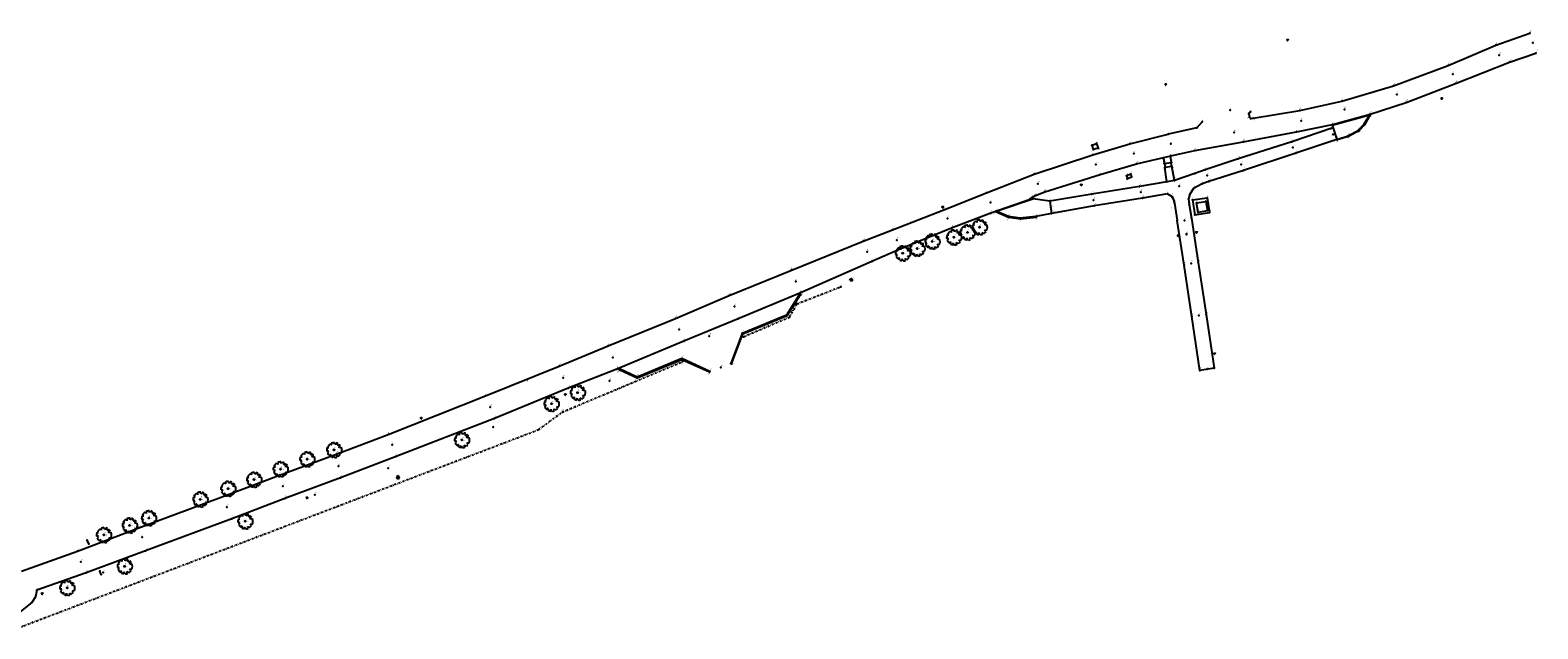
# Model space of a CAD drawing. Header units: metres. Extents: x 132524 to 133518, y 502723 to 503192.
# Tile 10 of 10: x 133138 to 133518, y 503041 to 503192. Entities that reach past the tile are written whole.
import ezdxf

# ---------------------------------------------------------------- set-up
doc = ezdxf.new("R2010")
doc.units = ezdxf.units.M
doc.linetypes.add('DASHDOT', pattern=[1, 0.5, -0.25, 0, -0.25])
for name, color, linetype in [('AKB', 254, 'Continuous'), ('ASFALT', 251, 'Continuous'), ('BORD', 4, 'Continuous'), ('D_BOOM', 3, 'Continuous'), ('D_PAAL', 2, 'Continuous'), ('ELEVATION', 2, 'Continuous'), ('HEKWERK', 171, 'Continuous'), ('KLINKER', 22, 'Continuous'), ('KNWERK', 255, 'Continuous'), ('P_AKB', 254, 'Continuous'), ('P_ASFALT', 251, 'Continuous'), ('P_BOOM', 3, 'Continuous'), ('P_BORD', 4, 'Continuous'), ('P_HARTWEG', 253, 'Continuous'), ('P_HEKWERK', 171, 'Continuous'), ('P_INSPECTIEPUT', 1, 'Continuous'), ('P_KLINKER', 22, 'Continuous'), ('P_KUNSTWERK', 7, 'Continuous'), ('P_LICHTMAST', 2, 'Continuous'), ('P_MAAIVELD', 3, 'Continuous'), ('P_PAAL', 2, 'Continuous'), ('P_TEGEL', 6, 'Continuous'), ('P_TRAFO', 32, 'Continuous'), ('P_TRAP', 150, 'Continuous'), ('TEGEL', 6, 'Continuous'), ('TRAFO', 32, 'Continuous'), ('TRAP', 150, 'Continuous'), ('Z_AKB', 254, 'Continuous'), ('Z_ASFALT', 251, 'Continuous'), ('Z_BOOM', 3, 'Continuous'), ('Z_HARTWEG', 253, 'Continuous'), ('Z_HEKWERK', 171, 'Continuous'), ('Z_INSPECTIEPUT', 1, 'Continuous'), ('Z_KLINKER', 22, 'Continuous'), ('Z_KUNSTWERK', 7, 'Continuous'), ('Z_MAAIVELD', 3, 'Continuous'), ('Z_PAAL', 2, 'Continuous'), ('Z_TEGEL', 6, 'Continuous'), ('Z_TRAFO', 32, 'Continuous'), ('Z_TRAP', 150, 'Continuous')]:
    doc.layers.add(name, color=color, linetype=linetype)
doc.layers.add('ALG-laag uit', color=2, linetype='Continuous', plot=False)
doc.styles.add('DESCRIPTION', font='MSURVEY.SHX', dxfattribs={"height": 0.15})
doc.styles.add('ELEVATION', font='MSURVEY.SHX', dxfattribs={"height": 0.15})
doc.styles.add('NLCS-ISO-M200-T18', font='NLCS-ISO.ttf', dxfattribs={"height": 0.36})

# ---------------------------------------------------------------- blocks, each defined once
blk = doc.blocks.new('ICI_FSCP_WIPEOUT')
blk.add_lwpolyline([(0, 7), (0, 7), (-1, 7), (-1, 7), (-1, 7), (-2, 7), (-2, 7), (-2, 7), (-3, 6), (-3, 6), (-3, 6), (-4, 6), (-4, 6), (-4, 6), (-4, 5), (-5, 5), (-5, 5), (-5, 5), (-5, 4), (-6, 4), (-6, 4), (-6, 4), (-6, 3), (-6, 3), (-6, 3), (-7, 2), (-7, 2), (-7, 2), (-7, 1), (-7, 1), (-7, 1), (-7, 0), (-7, 0), (-7, 0), (-7, -1), (-7, -1), (-7, -1), (-7, -2), (-7, -2), (-7, -2), (-6, -3), (-6, -3), (-6, -3), (-6, -4), (-6, -4), (-6, -4), (-5, -4), (-5, -5), (-5, -5), (-5, -5), (-4, -5), (-4, -6), (-4, -6), (-4, -6), (-3, -6), (-3, -6), (-3, -6), (-2, -7), (-2, -7), (-2, -7), (-1, -7), (-1, -7), (-1, -7), (0, -7), (0, -7), (0, -7), (1, -7), (1, -7), (1, -7), (2, -7), (2, -7), (2, -7), (3, -6), (3, -6), (3, -6), (4, -6), (4, -6), (4, -6), (4, -5), (5, -5), (5, -5), (5, -5), (5, -4), (6, -4), (6, -4), (6, -4), (6, -3), (6, -3), (6, -3), (7, -2), (7, -2), (7, -2), (7, -1), (7, -1), (7, -1), (7, 0), (7, 0), (7, 0), (7, 1), (7, 1), (7, 1), (7, 2), (7, 2), (7, 2), (6, 3), (6, 3), (6, 3), (6, 4), (6, 4), (6, 4), (5, 4), (5, 5), (5, 5), (5, 5), (4, 5), (4, 6), (4, 6), (4, 6), (3, 6), (3, 6), (3, 6), (2, 7), (2, 7), (2, 7), (1, 7), (1, 7), (1, 7), (0, 7)], close=True)
at = {"const_width": 2.98}
blk.add_lwpolyline([(-1, 0, 1), (1, 0, 1)], format="xyb", close=True, dxfattribs=at)
blk.add_circle((0, 0), 2.98)
blk = doc.blocks.new('SHRUB5')
for p, q in [((-0.07, 0.07), (-0.05, 0.09)), ((-0.07, 0.08), (-0.06, 0.09)), ((-0.06, 0.06), (-0.04, 0.08)), ((-0.06, 0.05), (-0.03, 0.07)), ((-0.05, 0.04), (-0.02, 0.06)), ((0.03, 0.06), (0.07, 0.02)), ((0.04, 0.06), (0.07, 0.04)), ((0.05, -0.04), (0.07, 0)), ((0.06, 0.07), (0.08, 0.05)), ((0.08, 0.08), (0.09, 0.06)), ((0.09, 0.08), (0.09, 0.07)), ((-0.1, -0.04), (-0.09, -0.05)), ((-0.09, -0.03), (-0.09, -0.05)), ((-0.08, -0.02), (-0.07, -0.05)), ((-0.07, -0.01), (-0.06, -0.05)), ((-0.06, 0), (-0.04, -0.04)), ((-0.02, -0.06), (0.03, -0.06)), ((-0.02, -0.07), (0.03, -0.07)), ((-0.01, -0.08), (0.02, -0.08)), ((0, -0.09), (0.02, -0.09)), ((0, -0.11), (0.01, -0.11)), ((0.06, -0.04), (0.07, -0.01)), ((0.07, -0.04), (0.08, -0.02)), ((0.09, -0.04), (0.09, -0.03)), ((0.1, -0.04), (0.1, -0.03))]:
    blk.add_line(p, q)
blk.add_circle((0, 0), 0.055)
blk = doc.blocks.new('TREE5')
for p, q in [((-5.8, 1.8), (-4.4, 2)), ((-5.5, 2.5), (-5.5, 2.5)), ((-4.4, 2), (-5.5, 2.5))]:
    blk.add_line(p, q)
blk.add_circle((-0.1, 0), 0.451)
for centre, radius, start, end in [((0.2, -0.2), 6.34, 160.8426, 187.275), ((0.2, -0.2), 6.22, 126.0751, 153.6245), ((-3.9, 2.2), 2.65, 48.5203, 80.5151), ((0.2, -0.2), 6.29, 89.3321, 114.3856), ((-3.6, 4.4), 1.54, 343.6555, 39.76), ((-1.8, 5), 2.28, 352.0775, 26.6128), ((-0.7, 6.7), 2.38, 304.1868, 338.5411), ((0.2, -0.2), 6.27, 62.8767, 77.7021), ((1.2, 5.3), 1.82, 315.8454, 359.7651), ((-2.6, 22.5), 19.3, 285.4397, 290.7099), ((5.1, 0.2), 2.76, 83.5323, 121.6544), ((11.6, 24.4), 23.2, 250.0865, 256.3451), ((0.2, -0.2), 6.18, 31.4098, 49.4752), ((0.2, -0.2), 6.3, 340.3307, 19.43), ((-6.9, -11.4), 10.4, 77.3728, 85.4649), ((0.2, -6.2), 6.93, 134.7782, 147.3315), ((0.2, -0.2), 6.19, 200.8103, 231.4392), ((-2.7, -5), 1.03, 97.741, 188.8107), ((-15.7, -6.4), 13.1, 2.9465, 10.9238), ((0.2, -0.2), 6.16, 243.1498, 261.8356), ((1.7, -5.5), 2.6, 160.6009, 199.3991), ((1.4, -4.5), 2.1, 186.1912, 248.4952), ((0.2, -0.2), 6.23, 274.7236, 290.3277), ((3.8, -4.7), 1.93, 170.6314, 220.6278), ((4.1, -1.7), 3.55, 230.4582, 263.1093), ((0.2, -0.2), 6.07, 305.394, 326.2464), ((4.5, 5.2), 7.74, 266.7455, 282.0146), ((0.3, -7.7), 6.44, 39.6536, 53.993)]:
    blk.add_arc(centre, radius, start, end)
blk = doc.blocks.new('ICI_FSWP')
for p, q in [((-4.9625, 4.9625), (-4.9625, -4.9625)), ((4.9625, 4.9625), (-4.9625, 4.9625)), ((4.9625, -4.9625), (4.9625, 4.9625)), ((-4.9625, -4.9625), (4.9625, -4.9625))]:
    blk.add_line(p, q)
blk.add_solid([(-4.9625, 4.9625), (4.9625, 4.9625), (4.9625, -4.9625), (-4.9625, -4.9625)])
blk = doc.blocks.new('ICI_FLP_WIPEOUT')
blk.add_wipeout([(-3.97, 3.97), (-3.97, -3.97), (3.97, -3.97), (3.97, 3.97)])
blk.add_solid([(-3.97, 3.97), (3.97, 3.97), (-3.97, -3.97), (3.97, -3.97)])

msp = doc.modelspace()

# ---------------------------------------------------------------- linework, layer by layer
at = {"layer": 'AKB', "linetype": 'Continuous'}
for p, q in [((133476.14, 503171.04), (133474.6, 503168.38)), ((133470.53, 503165.48), (133467.67, 503164.56)), ((133473.2, 503166.91), (133470.53, 503165.48)), ((133474.6, 503168.38), (133473.2, 503166.91)), ((133426.65, 503154.35), (133426.02, 503157.92)), ((133424.7, 503154), (133424.23, 503157.62)), ((133381.52, 503146.47), (133384.75, 503145.06)), ((133384.75, 503145.06), (133387.76, 503144.63)), ((133387.76, 503144.63), (133391.72, 503145.09)), ((133328.89, 503120.2), (133332.27, 503125.56)), ((133317.69, 503115.57), (133328.89, 503120.2)), ((133314.87, 503108.05), (133317.69, 503115.57)), ((133291.05, 503104.5), (133302.35, 503109.16)), ((133302.35, 503109.16), (133309.29, 503105.99)), ((133286.5, 503106.59), (133291.05, 503104.5))]:
    msp.add_line(p, q, dxfattribs=at)
at = {"layer": 'ALG-laag uit', "linetype": 'ByBlock'}
for p in [(133365.54, 503138.94, 0.88), (133371, 503139.99, 0.57), (133374.42, 503141.22, 0.66), (133377.5, 503142.55, 0.81), (133358.09, 503135.96, 0.8), (133361.76, 503137.15, 0.74)]:
    msp.add_point(p, dxfattribs=at)
at = {"layer": 'ALG-laag uit'}
for p in [(133276.06, 503100.76, 0.9), (133269.45, 503097.95, 0.9), (133246.84, 503088.81, 0.82), (133192.16, 503068.28, 0.72), (133147.23, 503051.47, 0.65)]:
    msp.add_point(p, dxfattribs=at)
at = {"layer": 'ASFALT', "linetype": 'Continuous'}
for p, q in [((133495.71, 503183.4), (133507.7, 503188.54)), ((133507.7, 503188.54), (133516.28, 503191.56)), ((133481.92, 503178.22), (133495.71, 503183.4)), ((133468.86, 503174.34), (133481.92, 503178.22)), ((133458.27, 503172.01), (133468.86, 503174.34)), ((133446.53, 503170.03), (133458.27, 503172.01)), ((133415.42, 503163.55), (133425.09, 503166.02)), ((133466.64, 503167.63), (133456.24, 503164.12)), ((133406.04, 503160.81), (133415.42, 503163.55)), ((133425.71, 503160.53), (133431.76, 503161.92)), ((133431.76, 503161.92), (133443.99, 503164.11)), ((133456.24, 503164.12), (133442.76, 503159.76)), ((133467.62, 503164.66), (133457.29, 503161.21)), ((133391.25, 503155.89), (133406.04, 503160.81)), ((133407.9, 503155.84), (133417.1, 503158.56)), ((133417.1, 503158.56), (133425.71, 503160.53)), ((133442.76, 503159.76), (133434.43, 503157.02)), ((133457.29, 503161.21), (133444.04, 503156.85)), ((133379.24, 503151.19), (133391.25, 503155.89)), ((133393.9, 503151.46), (133407.9, 503155.84)), ((133426.65, 503154.35), (133424.7, 503154)), ((133431.76, 503156.1), (133426.65, 503154.35)), ((133434.43, 503157.02), (133431.76, 503156.1)), ((133435.29, 503154.11), (133433.62, 503153.52)), ((133444.04, 503156.85), (133435.29, 503154.11)), ((133368.43, 503146.93), (133379.24, 503151.19)), ((133390.78, 503150.04), (133391.55, 503150.52)), ((133391.55, 503150.52), (133393.9, 503151.46)), ((133405.8, 503150.85), (133395.18, 503149.1)), ((133417.84, 503152.84), (133405.8, 503150.85)), ((133424.7, 503154), (133417.84, 503152.84)), ((133424.87, 503150.99), (133418.55, 503149.86)), ((133355.53, 503141.85), (133368.43, 503146.93)), ((133389.97, 503149.41), (133380.27, 503146.12)), ((133389.97, 503149.41), (133390.78, 503150.04)), ((133395.18, 503149.1), (133395.64, 503146)), ((133406.38, 503147.89), (133395.64, 503146)), ((133418.55, 503149.86), (133406.38, 503147.89)), ((133426.63, 503148.6), (133427.35, 503144.23)), ((133430.37, 503148.28), (133430.92, 503144.83)), ((133380.27, 503146.12), (133370.37, 503142.26)), ((133429.06, 503132.93), (133427.35, 503144.23)), ((133430.92, 503144.83), (133432.63, 503133.61)), ((133329.88, 503131.64), (133348.13, 503139.01)), ((133348.13, 503139.01), (133355.53, 503141.85)), ((133370.37, 503142.26), (133357.59, 503137.1)), ((133357.59, 503137.1), (133350.24, 503133.84)), ((133314.29, 503125.3), (133329.88, 503131.64)), ((133350.24, 503133.84), (133332.11, 503125.9)), ((133431.03, 503119.95), (133429.06, 503132.93)), ((133432.63, 503133.61), (133434.62, 503120.47)), ((133300.72, 503119.51), (133314.29, 503125.3)), ((133332.11, 503125.9), (133316.52, 503119.41)), ((133433.07, 503106.37), (133431.03, 503119.95)), ((133434.62, 503120.47), (133436.7, 503106.93)), ((133283.75, 503112.54), (133300.72, 503119.51)), ((133316.52, 503119.41), (133302.81, 503113.75)), ((133271.42, 503107.42), (133283.75, 503112.54)), ((133302.81, 503113.75), (133285.96, 503106.71)), ((133252.77, 503099.95), (133271.42, 503107.42)), ((133285.96, 503106.71), (133273.64, 503101.85)), ((133436.7, 503106.93), (133433.07, 503106.37)), ((133273.64, 503101.85), (133255.07, 503094.23)), ((133228.24, 503090.22), (133252.77, 503099.95)), ((133255.07, 503094.23), (133230.23, 503084.63)), ((133215.32, 503085.3), (133228.24, 503090.22)), ((133200.79, 503079.93), (133215.32, 503085.3)), ((133230.23, 503084.63), (133216.17, 503079.24)), ((133186.76, 503074.64), (133200.79, 503079.93)), ((133216.17, 503079.24), (133202.14, 503074)), ((133165.35, 503066.63), (133186.76, 503074.64)), ((133202.14, 503074), (133188.81, 503068.93)), ((133149.82, 503060.76), (133165.35, 503066.63)), ((133188.81, 503068.93), (133167.03, 503060.77)), ((133135.69, 503055.7), (133149.82, 503060.76)), ((133167.03, 503060.77), (133151.98, 503055.27)), ((133151.98, 503055.27), (133139.59, 503050.87)), ((133138.34, 503047.76), (133135.06, 503045.18)), ((133139.2, 503049.2), (133138.34, 503047.76)), ((133139.59, 503050.87), (133139.2, 503049.2))]:
    msp.add_line(p, q, dxfattribs=at)
for points in [[(133443.99, 503164.11, 0.88), (133457.47, 503166.61, 0.54), (133457.47, 503166.61, 0.54), (133466.53, 503168.5, 0.36), (133466.53, 503168.5, 0.36), (133476.03, 503171.07, 0.2), (133476.03, 503171.07, 0.2), (133485.11, 503174.05, 0.08), (133485.11, 503174.05, 0.08), (133497.57, 503178.8, -0.15), (133497.57, 503178.8, -0.15), (133511.2, 503184.23, -0.25), (133511.2, 503184.23, -0.25), (133517.87, 503186.49, -0.33)], [(133445.8, 503171.65, 1.48), (133445.39, 503171.17, 1.39), (133445.39, 503171.17, 1.39), (133445.62, 503170.29, 1.19), (133445.62, 503170.29, 1.19), (133445.9, 503169.99, 1.12), (133445.9, 503169.99, 1.12), (133446.53, 503170.03, 1.1)], [(133433.67, 503169.11, 1.42), (133432.28, 503167.63, 1.41), (133432.28, 503167.63, 1.41), (133425.09, 503166.02, 1.44)], [(133424.87, 503150.99, 0.21), (133425.9, 503150.34, 0.22), (133425.9, 503150.34, 0.22), (133426.32, 503149.73, 0.21), (133426.32, 503149.73, 0.21), (133426.63, 503148.6, 0.21)], [(133433.62, 503153.52, 0.21), (133431.48, 503152.28, 0.2), (133431.48, 503152.28, 0.2), (133430.51, 503150.91, 0.21), (133430.51, 503150.91, 0.21), (133430.21, 503149.67, 0.21), (133430.21, 503149.67, 0.21), (133430.37, 503148.28, 0.21)]]:
    msp.add_polyline3d(points, dxfattribs=at)
at = {"layer": 'BORD', "linetype": 'Continuous'}
msp.add_line((133152.68, 503062.59), (133152.31, 503063.5), dxfattribs=at)
msp.add_polyline3d([(133155.81, 503054.81, 0.48), (133155.45, 503055.65, 0.58)], dxfattribs=at)
at = {"layer": 'HEKWERK', "linetype": 'DASHDOT'}
for p, q in [((133331.38, 503123.17), (133342.44, 503127.5)), ((133317.93, 503114.89), (133329.49, 503119.85)), ((133329.49, 503119.85), (133331.38, 503123.17)), ((133272.18, 503095.85), (133302.52, 503108.61)), ((133266.22, 503091.42), (133272.18, 503095.85)), ((133134.18, 503041.1), (133266.22, 503091.42))]:
    msp.add_line(p, q, dxfattribs=at)
at = {"layer": 'KLINKER', "linetype": 'Continuous'}
for p, q in [((133474.47, 503168.5), (133475.92, 503170.95)), ((133466.45, 503168.3), (133467.62, 503164.7)), ((133467.62, 503164.7), (133470.49, 503165.63)), ((133470.49, 503165.63), (133473.12, 503167.05)), ((133473.12, 503167.05), (133474.47, 503168.5)), ((133425.67, 503160.44), (133423.84, 503160.08)), ((133423.84, 503160.08), (133424.08, 503158.63)), ((133424.08, 503158.63), (133425.9, 503158.91)), ((133425.9, 503158.91), (133425.67, 503160.44)), ((133381.68, 503146.55), (133390.94, 503149.68)), ((133384.77, 503145.21), (133381.68, 503146.55)), ((133395.18, 503149.1), (133390.94, 503149.68)), ((133387.73, 503144.79), (133384.77, 503145.21)), ((133391.69, 503145.25), (133387.73, 503144.79)), ((133395.64, 503146), (133391.69, 503145.25)), ((133332.09, 503125.68), (133328.75, 503120.32)), ((133328.75, 503120.32), (133317.6, 503115.73)), ((133317.6, 503115.73), (133314.67, 503108.14)), ((133302.37, 503109.35), (133291.09, 503104.7)), ((133309.36, 503106.13), (133302.37, 503109.35)), ((133291.09, 503104.7), (133286.58, 503106.75))]:
    msp.add_line(p, q, dxfattribs=at)
msp.add_polyline3d([(133466.45, 503168.3, 0.32), (133475.92, 503170.95, 0.2)], dxfattribs=at)
at = {"layer": 'KNWERK', "linetype": 'Continuous'}
msp.add_polyline3d([(133406.21, 503162.14, 1.24), (133405.84, 503163.29, 1.3), (133405.84, 503163.29, 1.3), (133407.01, 503163.64, 1.3), (133407.01, 503163.64, 1.3), (133407.39, 503162.5, 1.3), (133407.39, 503162.5, 1.3), (133406.21, 503162.14, 1.24)], close=True, dxfattribs=at)
at = {"layer": 'P_AKB', "linetype": 'ByBlock'}
for p in [(133476.14, 503171.04, 0.21), (133470.53, 503165.48, 0.17), (133473.2, 503166.91, 0.16), (133474.6, 503168.38, 0.19), (133467.67, 503164.56, 0.23), (133426.02, 503157.92, 1.3), (133424.23, 503157.62, 1.28), (133381.52, 503146.47, 1.05), (133384.75, 503145.06, 1.03), (133387.76, 503144.63, 1.02), (133391.72, 503145.09, 1.03), (133332.27, 503125.56, 0.81), (133328.89, 503120.2, 0.82), (133317.69, 503115.57, 0.83), (133302.35, 503109.16, 0.91), (133286.5, 503106.59, 0.82), (133309.29, 503105.99, 0.82), (133314.87, 503108.05, 0.78), (133291.05, 503104.5, 0.94)]:
    msp.add_point(p, dxfattribs=at)
at = {"layer": 'P_ASFALT', "linetype": 'ByBlock'}
for p in [(133507.7, 503188.54, 0.03), (133516.28, 503191.56, 0.03), (133517.87, 503186.49, -0.33), (133495.71, 503183.4, 0.09), (133511.2, 503184.23, -0.25), (133481.92, 503178.22, 0.35), (133497.57, 503178.8, -0.15), (133468.86, 503174.34, 0.62), (133485.11, 503174.05, 0.08), (133445.39, 503171.17, 1.39), (133445.62, 503170.29, 1.19), (133445.8, 503171.65, 1.48), (133445.9, 503169.99, 1.12), (133446.53, 503170.03, 1.1), (133458.27, 503172.01, 0.79), (133476.03, 503171.07, 0.2), (133425.09, 503166.02, 1.44), (133432.28, 503167.63, 1.41), (133433.67, 503169.11, 1.42), (133457.47, 503166.61, 0.54), (133466.53, 503168.5, 0.36), (133466.64, 503167.63, 0.33), (133415.42, 503163.55, 1.37), (133431.76, 503161.92, 1.13), (133443.99, 503164.11, 0.88), (133456.24, 503164.12, 0.37), (133467.62, 503164.66, 0.22), (133406.04, 503160.81, 1.27), (133417.1, 503158.56, 1.31), (133425.71, 503160.53, 1.19), (133442.76, 503159.76, 0.32), (133457.29, 503161.21, 0.27), (133391.25, 503155.89, 1.14), (133407.9, 503155.84, 1.18), (133426.65, 503154.35, 0.3), (133431.76, 503156.1, 0.27), (133434.43, 503157.02, 0.28), (133435.29, 503154.11, 0.22), (133444.04, 503156.85, 0.22), (133379.24, 503151.19, 1.14), (133391.55, 503150.52, 1.17), (133393.9, 503151.46, 1.2), (133405.8, 503150.85, 0.7), (133417.84, 503152.84, 0.41), (133424.7, 503154, 0.29), (133424.87, 503150.99, 0.21), (133425.9, 503150.34, 0.22), (133430.51, 503150.91, 0.21), (133431.48, 503152.28, 0.2), (133433.62, 503153.52, 0.21), (133368.43, 503146.93, 1.01), (133389.97, 503149.41, 1.12), (133390.78, 503150.04, 1.14), (133395.18, 503149.1, 1.05), (133406.38, 503147.89, 0.59), (133418.55, 503149.86, 0.3), (133426.32, 503149.73, 0.21), (133426.63, 503148.6, 0.21), (133430.21, 503149.67, 0.21), (133430.37, 503148.28, 0.21), (133380.27, 503146.12, 1.07), (133395.64, 503146, 0.92), (133427.35, 503144.23, 0.21), (133430.92, 503144.83, 0.19), (133348.13, 503139.01, 0.94), (133355.53, 503141.85, 0.97), (133370.37, 503142.26, 0.9), (133357.59, 503137.1, 0.82), (133329.88, 503131.64, 0.9), (133350.24, 503133.84, 0.73), (133429.06, 503132.93, 0.25), (133432.63, 503133.61, 0.25), (133314.29, 503125.3, 0.89), (133332.11, 503125.9, 0.81), (133431.03, 503119.95, 0.24), (133434.62, 503120.47, 0.26), (133300.72, 503119.51, 0.89), (133316.52, 503119.41, 0.87), (133283.75, 503112.54, 0.92), (133302.81, 503113.75, 0.87), (133271.42, 503107.42, 0.94), (133285.96, 503106.71, 0.85), (133433.07, 503106.37, 0.27), (133436.7, 503106.93, 0.21), (133273.64, 503101.85, 0.83), (133252.77, 503099.95, 0.95), (133255.07, 503094.23, 0.75), (133228.24, 503090.22, 0.95), (133215.32, 503085.3, 0.91), (133230.23, 503084.63, 0.68), (133200.79, 503079.93, 0.79), (133216.17, 503079.24, 0.64), (133186.76, 503074.64, 0.66), (133202.14, 503074, 0.7), (133165.35, 503066.63, 0.72), (133188.81, 503068.93, 0.68), (133149.82, 503060.76, 0.74), (133167.03, 503060.77, 0.63), (133151.98, 503055.27, 0.62), (133138.34, 503047.76, 0.56), (133139.2, 503049.2, 0.6), (133139.59, 503050.87, 0.63)]:
    msp.add_point(p, dxfattribs=at)
at = {"layer": 'P_BOOM', "linetype": 'ByBlock'}
for p in [(133214.59, 503086.3, 0.61), (133207.81, 503083.95, 0.64), (133194.41, 503078.8, 0.59), (133201.08, 503081.44, 0.57), (133187.87, 503076.51, 0.49), (133180.84, 503073.8, 0.49), (133163.01, 503067.23, 0.67), (133167.86, 503069.08, 0.57), (133156.49, 503064.84, 0.62), (133161.74, 503056.9, 0.59)]:
    msp.add_point(p, dxfattribs=at)
at = {"layer": 'P_BORD', "linetype": 'ByBlock'}
for p in [(133152.31, 503063.5, 1.36), (133152.68, 503062.59, 0.72), (133155.45, 503055.65, 0.58), (133155.81, 503054.81, 0.48)]:
    msp.add_point(p, dxfattribs=at)
at = {"layer": 'P_HARTWEG', "linetype": 'ByBlock'}
for p in [(133517.04, 503189.06, -0.11), (133508.55, 503185.94, -0.09), (133496.9, 503181.19, 0), (133482.73, 503176.01, 0.29), (133440.67, 503172.09, 1.44), (133458.63, 503169.41, 0.71), (133469.58, 503172.29, 0.55), (133441.68, 503166.49, 1.16), (133466.67, 503165.94, 0.3), (133425.69, 503163.59, 1.43), (133456.54, 503162.64, 0.32), (133406.83, 503158.37, 1.34), (133416.38, 503161.16, 1.41), (133443.45, 503158.37, 0.28), (133434.9, 503155.59, 0.26), (133392.18, 503153.49, 1.3), (133418.13, 503151.36, 0.36), (133427.84, 503152.91, 0.26), (133395.43, 503147.52, 0.99), (133406.19, 503149.33, 0.65), (133369.37, 503144.73, 1.07), (133429.17, 503144.24, 0.23), (133356.59, 503139.28, 0.98), (133349.11, 503136.35, 0.95), (133430.83, 503133.35, 0.29), (133331.06, 503128.83, 0.99), (133315.64, 503122.55, 1.01), (133432.82, 503120.26, 0.29), (133301.63, 503116.73, 1.01), (133309.27, 503115.06, 0.88), (133284.91, 503109.64, 1.01), (133312.2, 503107.11, 0.82), (133434.91, 503106.67, 0.29), (133272.38, 503104.52, 0.97), (133254.01, 503097.1, 0.96), (133229.26, 503087.55, 0.93), (133215.71, 503082.19, 0.88), (133201.64, 503077.11, 0.88), (133187.49, 503071.82, 0.75), (133166.12, 503064.28, 0.79), (133150.68, 503058, 0.79)]:
    msp.add_point(p, dxfattribs=at)
at = {"layer": 'P_HEKWERK', "linetype": 'ByBlock'}
for p in [(133342.44, 503127.5, 0.61), (133329.49, 503119.85, 0.92), (133331.38, 503123.17, 0.91), (133317.93, 503114.89, 0.86), (133302.52, 503108.61, 0.9), (133272.18, 503095.85, 0.72), (133266.22, 503091.42, 0.97)]:
    msp.add_point(p, dxfattribs=at)
at = {"layer": 'P_INSPECTIEPUT', "linetype": 'ByBlock'}
msp.add_point((133230.7, 503079.35, 0.9), dxfattribs=at)
at = {"layer": 'P_KLINKER', "linetype": 'ByBlock'}
for p in [(133475.92, 503170.95, 0.2), (133466.45, 503168.3, 0.32), (133470.49, 503165.63, 0.2), (133473.12, 503167.05, 0.17), (133474.47, 503168.5, 0.21), (133467.62, 503164.7, 0.22), (133423.84, 503160.08, 1.19), (133424.08, 503158.63, 1.23), (133425.67, 503160.44, 1.18), (133425.9, 503158.91, 1.22), (133380.19, 503148.74, 1.22), (133381.68, 503146.55, 1.06), (133390.94, 503149.68, 1.13), (133384.77, 503145.21, 1.05), (133387.73, 503144.79, 1.02), (133391.69, 503145.25, 1.04), (133332.09, 503125.68, 0.77), (133328.75, 503120.32, 0.79), (133317.6, 503115.73, 0.73), (133302.37, 503109.35, 0.8), (133286.58, 503106.75, 0.83), (133291.09, 503104.7, 0.8), (133309.36, 503106.13, 0.83), (133314.67, 503108.14, 0.78)]:
    msp.add_point(p, dxfattribs=at)
at = {"layer": 'P_KUNSTWERK', "linetype": 'ByBlock'}
for p in [(133405.84, 503163.29, 1.3), (133406.21, 503162.14, 1.24), (133407.01, 503163.64, 1.3), (133407.39, 503162.5, 1.3)]:
    msp.add_point(p, dxfattribs=at)
at = {"layer": 'P_LICHTMAST', "linetype": 'ByBlock'}
for p in [(133455.2, 503189.86, 3.48), (133424.43, 503178.59, 1.68), (133494.1, 503175.06, 0.07), (133403.12, 503153.26, 1.95), (133368.15, 503147.63, 1.6), (133368.21, 503147.64, 0.98), (133432.18, 503141.28, 0.2), (133436.77, 503110.65, 0.4), (133272.92, 503100.31, 0.76), (133236.56, 503094.33, 0.91), (133207.76, 503074.23, 0.42), (133140.9, 503050.01, 1.38), (133140.94, 503050.08, 0.6)]:
    msp.add_point(p, dxfattribs=at)
at = {"layer": 'P_MAAIVELD', "linetype": 'ByBlock'}
for p in [(133284.12, 503103.7, 0.82), (133254.76, 503092, 0.71), (133228.21, 503081.69, 0.67), (133209.7, 503074.96, 0.43), (133156.31, 503055.32, 0.49)]:
    msp.add_point(p, dxfattribs=at)
at = {"layer": 'P_PAAL', "linetype": 'ByBlock'}
for p in [(133427.54, 503140.38, 0.17), (133429.69, 503140.75, 0.24)]:
    msp.add_point(p, dxfattribs=at)
at = {"layer": 'P_TEGEL', "linetype": 'ByBlock'}
for p in [(133431.17, 503149.41, 0.18), (133434.92, 503149.99, 0.15), (133431.78, 503145.7, 0.15), (133435.46, 503146.22, 0.06)]:
    msp.add_point(p, dxfattribs=at)
at = {"layer": 'P_TRAFO', "linetype": 'ByBlock'}
for p in [(133414.54, 503155.51, 1.44), (133414.75, 503154.79, 1.38), (133415.64, 503155.93, 1.42), (133432.22, 503148.66, 0.19), (133434.6, 503149.03, 0.18), (133432.61, 503146.25, 0.17), (133344.84, 503129.33, 0.74), (133345.17, 503129.51, 0.78), (133345.29, 503129.12, 0.82)]:
    msp.add_point(p, dxfattribs=at)
at = {"layer": 'P_TRAP', "linetype": 'ByBlock'}
for p in [(133424.23, 503158.61, 1.3), (133425.73, 503158.88, 1.31), (133425.88, 503157.88, 1.29), (133424.39, 503157.65, 1.27)]:
    msp.add_point(p, dxfattribs=at)
at = {"layer": 'TEGEL', "linetype": 'Continuous'}
for p, q in [((133431.17, 503149.41), (133431.78, 503145.7)), ((133434.92, 503149.99), (133435.46, 503146.22))]:
    msp.add_line(p, q, dxfattribs=at)
for points in [[(133431.17, 503149.41, 0.18), (133434.92, 503149.99, 0.15)], [(133431.78, 503145.7, 0.15), (133435.46, 503146.22, 0.06)]]:
    msp.add_polyline3d(points, dxfattribs=at)
at = {"layer": 'TRAFO', "linetype": 'Continuous'}
for points in [[(133415.64, 503155.93, 1.42), (133414.54, 503155.51, 1.42), (133414.81, 503154.81, 1.42), (133415.9, 503155.23, 1.42), (133415.64, 503155.93, 1.42)], [(133432.61, 503146.25, 0.17), (133432.22, 503148.66, 0.17), (133434.6, 503149.04, 0.17), (133434.99, 503146.63, 0.17), (133432.61, 503146.25, 0.17)], [(133345.17, 503129.51, 0.78), (133344.84, 503129.33, 0.78), (133345.03, 503128.98, 0.78), (133345.36, 503129.17, 0.78), (133345.17, 503129.51, 0.78)]]:
    msp.add_polyline3d(points, close=True, dxfattribs=at)
at = {"layer": 'TRAP', "linetype": 'Continuous'}
for p, q in [((133424.23, 503158.61), (133425.73, 503158.88)), ((133424.39, 503157.65), (133424.23, 503158.61)), ((133425.88, 503157.88), (133424.39, 503157.65)), ((133425.73, 503158.88), (133425.88, 503157.88))]:
    msp.add_line(p, q, dxfattribs=at)

# ---------------------------------------------------------------- block references
at = {"layer": 'ALG-laag uit', "linetype": 'ByBlock', "xscale": 0.3, "yscale": 0.3, "rotation": 0.005645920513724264}
for p in [(133374.42, 503141.22, 0.66), (133377.5, 503142.55, 0.81), (133361.76, 503137.15, 0.74), (133365.54, 503138.94, 0.88), (133371, 503139.99, 0.57), (133358.09, 503135.96, 0.8)]:
    msp.add_blockref('TREE5', p, dxfattribs=at)
at = {"layer": 'ALG-laag uit', "xscale": 0.3, "yscale": 0.3, "rotation": 0.005645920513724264}
for p in [(133276.06, 503100.76, 0.9), (133269.45, 503097.95, 0.9), (133246.84, 503088.81, 0.82), (133192.16, 503068.28, 0.72), (133161.74, 503056.9, 0.59), (133147.23, 503051.47, 0.65)]:
    msp.add_blockref('TREE5', p, dxfattribs=at)
at = {"layer": 'P_BOOM', "linetype": 'ByBlock', "xscale": 0.3, "yscale": 0.3, "rotation": 0.005645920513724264}
for p in [(133207.81, 503083.95, 0.64), (133214.59, 503086.3, 0.61), (133201.08, 503081.44, 0.57), (133187.87, 503076.51, 0.49), (133194.41, 503078.8, 0.59), (133180.84, 503073.8, 0.49), (133167.86, 503069.08, 0.57), (133163.01, 503067.23, 0.67)]:
    msp.add_blockref('TREE5', p, dxfattribs=at)
at = {"layer": 'P_INSPECTIEPUT', "linetype": 'ByBlock', "xscale": 0.06, "yscale": 0.06, "rotation": 22.5}
msp.add_blockref('ICI_FSWP', (133230.7, 503079.35, 0.9), dxfattribs=at)
at = {"layer": 'P_LICHTMAST', "linetype": 'ByBlock', "xscale": 2, "yscale": 2, "rotation": 0.005645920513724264}
for p in [(133455.2, 503189.86, 3.48), (133424.43, 503178.59, 1.68), (133494.1, 503175.06, 0.07), (133403.12, 503153.26, 1.95), (133368.15, 503147.63, 1.6), (133368.21, 503147.64, 0.98), (133432.18, 503141.28, 0.2), (133436.77, 503110.65, 0.4), (133272.92, 503100.31, 0.76), (133236.56, 503094.33, 0.91), (133207.76, 503074.23, 0.42), (133140.9, 503050.01, 1.38), (133140.94, 503050.08, 0.6)]:
    msp.add_blockref('SHRUB5', p, dxfattribs=at)

# ---------------------------------------------------------------- texts
at = {"layer": 'ALG-laag uit', "linetype": 'ByBlock'}
for s, height, rotation, style, p in [('0.81', 0.25, 49.5, 'NLCS-ISO-M200-T18', (133377.5, 503142.66, 0.81)), ('0.88', 0.25, 49.5, 'NLCS-ISO-M200-T18', (133365.54, 503139.05, 0.88)), ('Dia=400', 0.15, 9, 'DESCRIPTION', (133365.54, 503138.72, 0.88)), ('0.57', 0.25, 49.5, 'NLCS-ISO-M200-T18', (133371, 503140.11, 0.57)), ('Dia=300', 0.15, 9, 'DESCRIPTION', (133371, 503139.77, 0.57)), ('0.66', 0.25, 49.5, 'NLCS-ISO-M200-T18', (133374.42, 503141.33, 0.66)), ('Dia=300', 0.15, 9, 'DESCRIPTION', (133374.42, 503140.99, 0.66)), ('Dia=400', 0.15, 9, 'DESCRIPTION', (133377.5, 503142.32, 0.81)), ('0.80', 0.25, 49.5, 'NLCS-ISO-M200-T18', (133358.09, 503136.07, 0.8)), ('Dia=500', 0.15, 9, 'DESCRIPTION', (133358.09, 503135.74, 0.8)), ('0.74', 0.25, 49.5, 'NLCS-ISO-M200-T18', (133361.76, 503137.27, 0.74)), ('Dia=400', 0.15, 9, 'DESCRIPTION', (133361.76, 503136.93, 0.74))]:
    msp.add_text(s, height=height, rotation=rotation, dxfattribs=dict(at, style=style)).set_placement(p)
at = {"layer": 'ALG-laag uit'}
for s, height, rotation, style, p in [('0.90', 0.25, 49.5, 'NLCS-ISO-M200-T18', (133276.06, 503100.87, 0.9)), ('Dia=700', 0.15, 9, 'DESCRIPTION', (133276.06, 503100.54, 0.9)), ('0.90', 0.25, 49.5, 'NLCS-ISO-M200-T18', (133269.45, 503098.06, 0.9)), ('Dia=700', 0.15, 9, 'DESCRIPTION', (133269.45, 503097.72, 0.9)), ('0.82', 0.25, 49.5, 'NLCS-ISO-M200-T18', (133246.84, 503088.92, 0.82)), ('Dia=700', 0.15, 9, 'DESCRIPTION', (133246.84, 503088.58, 0.82)), ('0.72', 0.25, 49.5, 'NLCS-ISO-M200-T18', (133192.16, 503068.39, 0.72)), ('Dia=900', 0.15, 9, 'DESCRIPTION', (133192.16, 503068.05, 0.72)), ('0.59', 0.25, 49.5, 'NLCS-ISO-M200-T18', (133161.74, 503057.01, 0.59)), ('Dia=800', 0.15, 9, 'DESCRIPTION', (133161.74, 503056.67, 0.59)), ('0.65', 0.25, 49.5, 'NLCS-ISO-M200-T18', (133147.23, 503051.58, 0.65)), ('Dia=900', 0.15, 9, 'DESCRIPTION', (133147.23, 503051.24, 0.65))]:
    msp.add_text(s, height=height, rotation=rotation, dxfattribs=dict(at, style=style)).set_placement(p)
at = {"layer": 'D_BOOM', "linetype": 'ByBlock', "style": 'DESCRIPTION'}
for s, p in [('Dia=300', (133214.59, 503086.07, 0.61)), ('Dia=200', (133207.81, 503083.72, 0.64)), ('Dia=200', (133194.41, 503078.57, 0.59)), ('Dia=200', (133201.08, 503081.22, 0.57)), ('Dia=200', (133187.87, 503076.29, 0.49)), ('Dia=200', (133180.84, 503073.58, 0.49)), ('Dia=200', (133163.01, 503067.01, 0.67)), ('Dia=200', (133167.86, 503068.86, 0.57)), ('Dia=200', (133156.49, 503064.61, 0.62))]:
    msp.add_text(s, height=0.15, rotation=9, dxfattribs=at).set_placement(p)
at = {"layer": 'D_PAAL', "linetype": 'ByBlock', "style": 'DESCRIPTION'}
for p in [(133427.54, 503140.16, 0.17), (133429.69, 503140.53, 0.24)]:
    msp.add_text('PVC', height=0.15, rotation=9, dxfattribs=at).set_placement(p)
at = {"layer": 'ELEVATION', "linetype": 'ByBlock', "style": 'ELEVATION'}
for s, p in [('2.916', (133411.45, 503156.73, 2.92)), ('2.798', (133382.3, 503152.1, 2.8)), ('1.747', (133425.7, 503147.15, 1.75)), ('2.555', (133307.71, 503122.1, 2.56)), ('2.648', (133263.24, 503103.45, 2.65)), ('2.557', (133214.95, 503084.41, 2.56))]:
    msp.add_text(s, height=0.15, rotation=49.5, dxfattribs=at).set_placement(p)
at = {"layer": 'Z_AKB', "linetype": 'ByBlock', "style": 'NLCS-ISO-M200-T18'}
for s, p in [('0.21', (133476.21, 503170.27, 0.21)), ('0.17', (133470.46, 503164.88, 0.17)), ('0.16', (133473.19, 503166.31, 0.16)), ('0.19', (133474.68, 503167.98, 0.19)), ('0.23', (133467.52, 503163.86, 0.23)), ('1.28', (133423.95, 503156.72, 1.28)), ('1.30', (133426.08, 503157.14, 1.3)), ('1.05', (133381.12, 503145.63, 1.05)), ('1.03', (133384.44, 503144.19, 1.03)), ('1.02', (133387.57, 503143.81, 1.02)), ('1.03', (133391.75, 503144.37, -0.01)), ('0.81', (133332.57, 503125.13, 0.81)), ('0.82', (133328.77, 503119.77, 0.82)), ('0.83', (133317.71, 503115.04, 0.93)), ('0.91', (133302.22, 503108.64, 0.91)), ('0.82', (133286.21, 503105.79, -0.03)), ('0.82', (133309.07, 503105.23, 0.82)), ('0.78', (133315.09, 503107.71, 0.78)), ('0.94', (133290.63, 503103.87, 0.13))]:
    msp.add_text(s, height=0.25, rotation=49.5, dxfattribs=at).set_placement(p)
at = {"layer": 'Z_ASFALT', "linetype": 'ByBlock', "style": 'NLCS-ISO-M200-T18'}
for s, p in [('0.03', (133516.28, 503191.67, 0.03)), ('0.03', (133507.7, 503188.65, 0.03)), ('-0.25', (133511.2, 503184.34, -0.25)), ('-0.33', (133517.87, 503186.6, -0.33)), ('0.09', (133495.71, 503183.51, 0.09)), ('0.35', (133481.92, 503178.33, 0.35)), ('-0.15', (133497.57, 503178.91, -0.15)), ('0.62', (133468.86, 503174.45, 0.62)), ('0.08', (133485.11, 503174.17, 0.08)), ('1.42', (133433.67, 503169.22, 1.42)), ('1.39', (133445.13, 503171.05, 1.39)), ('1.19', (133445.12, 503169.93, 1.19)), ('1.12', (133445.67, 503169.4, 1.12)), ('1.48', (133445.8, 503171.76, 1.48)), ('1.10', (133446.7, 503169.3, 2.19)), ('0.79', (133458.27, 503172.12, 0.79)), ('0.36', (133466.53, 503168.61, 0.36)), ('0.20', (133476.03, 503171.18, 0.2)), ('1.44', (133425.09, 503166.13, 1.44)), ('1.41', (133432.28, 503167.74, 1.41)), ('0.54', (133457.47, 503166.72, 0.54)), ('0.33', (133466.12, 503167.01, 0.33)), ('1.37', (133415.42, 503163.66, 1.37)), ('1.13', (133431.76, 503162.03, 1.13)), ('0.88', (133443.99, 503164.22, 0.88)), ('0.37', (133456.24, 503164.24, 0.37)), ('0.27', (133457.29, 503161.32, 0.27)), ('0.22', (133467.02, 503164.07, 0.22)), ('1.27', (133405.85, 503160.63, 1.27)), ('1.31', (133417.1, 503158.67, 1.31)), ('1.19', (133425.53, 503160.45, 1.19)), ('0.32', (133442.76, 503159.88, 0.32)), ('1.14', (133391.25, 503156, 1.14)), ('1.18', (133407.9, 503155.95, 1.18)), ('0.29', (133424.7, 503154.11, 0.29)), ('0.30', (133426.65, 503154.46, 0.3)), ('0.27', (133431.76, 503156.21, 0.27)), ('0.21', (133433.62, 503153.63, 0.21)), ('0.28', (133434.43, 503157.13, 0.28)), ('0.22', (133435.29, 503154.23, 0.22)), ('0.22', (133444.04, 503156.97, 0.22)), ('1.14', (133379.24, 503151.31, 1.14)), ('1.14', (133390.78, 503150.16, 1.14)), ('1.17', (133391.55, 503150.63, 1.17)), ('1.20', (133393.9, 503151.58, 1.2)), ('0.70', (133405.8, 503150.96, 0.7)), ('0.41', (133417.84, 503152.95, 0.41)), ('0.30', (133418.55, 503149.97, 0.3)), ('0.21', (133424.87, 503151.1, 0.21)), ('0.22', (133425.9, 503150.45, 0.22)), ('0.21', (133426.32, 503149.84, 0.21)), ('0.21', (133430.21, 503149.78, 0.21)), ('0.21', (133430.51, 503151.03, 0.21)), ('0.20', (133431.48, 503152.39, 0.2)), ('1.01', (133368.43, 503147.04, 1.01)), ('1.07', (133380.27, 503146.23, 1.07)), ('1.12', (133389.97, 503149.53, 1.12)), ('1.05', (133395.18, 503149.22, 1.05)), ('0.92', (133396, 503146.03, 0.92)), ('0.59', (133406.38, 503148.01, 0.59)), ('0.21', (133426.63, 503148.71, 0.21)), ('0.21', (133430.37, 503148.4, 0.21)), ('0.97', (133355.53, 503141.96, 0.97)), ('0.90', (133370.37, 503142.37, 0.9)), ('0.21', (133427.35, 503144.34, 0.21)), ('0.19', (133430.92, 503144.94, 0.19)), ('0.94', (133348.13, 503139.12, 0.94)), ('0.82', (133357.59, 503137.21, 0.82)), ('0.90', (133329.88, 503131.76, 0.9)), ('0.73', (133350.24, 503133.95, 0.73)), ('0.25', (133429.06, 503133.04, 0.25)), ('0.25', (133432.63, 503133.72, 0.25)), ('0.89', (133314.29, 503125.41, 0.89)), ('0.81', (133332.11, 503126.02, 0.81)), ('0.90', (133300.72, 503119.62, 0.89)), ('0.87', (133316.52, 503119.53, 0.87)), ('0.24', (133431.03, 503120.06, 0.24)), ('0.26', (133434.62, 503120.58, 0.26)), ('0.92', (133283.75, 503112.65, 0.92)), ('0.87', (133302.81, 503113.86, 0.87)), ('0.94', (133271.42, 503107.54, 0.94)), ('0.85', (133285.96, 503106.83, 0.85)), ('0.27', (133433.07, 503106.48, 0.27)), ('0.21', (133436.7, 503107.04, 0.21)), ('0.83', (133273.64, 503101.96, 0.83)), ('0.95', (133252.77, 503100.06, 0.95)), ('0.75', (133255.07, 503094.34, 0.75)), ('0.95', (133228.24, 503090.34, 0.95)), ('0.91', (133215.32, 503085.41, 0.91)), ('0.68', (133230.23, 503084.74, 0.68)), ('0.79', (133200.79, 503080.04, 0.79)), ('0.64', (133216.17, 503079.36, 0.64)), ('0.66', (133186.76, 503074.76, 0.66)), ('0.70', (133202.14, 503074.11, 0.7)), ('0.72', (133165.35, 503066.74, 0.72)), ('0.68', (133188.81, 503069.04, 0.68)), ('0.74', (133149.82, 503060.87, 0.74)), ('0.63', (133167.03, 503060.89, 0.63)), ('0.63', (133151.98, 503055.38, 0.62)), ('0.63', (133139.59, 503050.98, 0.63)), ('0.57', (133138.34, 503047.88, 0.56)), ('0.60', (133139.2, 503049.32, 0.6))]:
    msp.add_text(s, height=0.25, rotation=49.5, dxfattribs=at).set_placement(p)
at = {"layer": 'Z_BOOM', "linetype": 'ByBlock', "style": 'NLCS-ISO-M200-T18'}
for s, p in [('0.61', (133214.59, 503086.41, 0.61)), ('0.57', (133201.08, 503081.56, 0.57)), ('0.64', (133207.81, 503084.06, 0.64)), ('0.59', (133194.41, 503078.91, 0.59)), ('0.49', (133180.84, 503073.92, 0.49)), ('0.49', (133187.87, 503076.63, 0.49)), ('0.67', (133163.01, 503067.35, 0.67)), ('0.57', (133167.86, 503069.19, 0.57)), ('0.62', (133156.49, 503064.95, 0.62))]:
    msp.add_text(s, height=0.25, rotation=49.5, dxfattribs=at).set_placement(p)
at = {"layer": 'Z_HARTWEG', "linetype": 'ByBlock', "style": 'NLCS-ISO-M200-T18'}
for s, p in [('-0.11', (133517.04, 503189.17, -0.11)), ('-0.09', (133508.55, 503186.05, -0.09)), ('0.00', (133496.9, 503181.3, 0)), ('0.29', (133482.73, 503176.12, 0.29)), ('1.44', (133440.67, 503172.2, 1.44)), ('0.72', (133458.63, 503169.52, 0.71)), ('0.55', (133469.58, 503172.4, 0.55)), ('1.16', (133441.68, 503166.6, 1.16)), ('0.30', (133466.35, 503165.67, 0.3)), ('1.41', (133416.38, 503161.27, 1.41)), ('1.43', (133425.69, 503163.7, 1.43)), ('0.32', (133456.54, 503162.75, 0.32)), ('1.34', (133406.83, 503158.48, 1.34)), ('0.28', (133443.45, 503158.48, 0.28)), ('1.30', (133392.18, 503153.6, 1.3)), ('0.26', (133434.9, 503155.7, 0.26)), ('0.36', (133418.13, 503151.47, 0.36)), ('0.26', (133427.84, 503153.02, 0.26)), ('0.99', (133395.69, 503147.32, 0.99)), ('0.65', (133406.19, 503149.44, 0.65)), ('1.07', (133369.37, 503144.85, 1.07)), ('0.23', (133429.17, 503144.35, 0.23)), ('0.98', (133356.59, 503139.39, 0.98)), ('0.95', (133349.11, 503136.46, 0.95)), ('0.29', (133430.83, 503133.46, 0.29)), ('0.99', (133331.06, 503128.94, 0.99)), ('1.01', (133315.64, 503122.66, 1.01)), ('0.29', (133432.82, 503120.37, 0.29)), ('1.01', (133301.63, 503116.84, 1.01)), ('0.88', (133309.27, 503115.17, 0.88)), ('1.01', (133284.91, 503109.75, 1.01)), ('0.97', (133272.38, 503104.64, 0.97)), ('0.82', (133312.2, 503107.22, 0.82)), ('0.29', (133434.91, 503106.78, 0.29)), ('0.96', (133254.01, 503097.21, 0.96)), ('0.93', (133229.26, 503087.66, 0.93)), ('0.88', (133215.71, 503082.3, 0.88)), ('0.88', (133201.64, 503077.22, 0.88)), ('0.75', (133187.49, 503071.94, 0.75)), ('0.79', (133166.12, 503064.4, 0.79)), ('0.79', (133150.68, 503058.11, 0.79))]:
    msp.add_text(s, height=0.25, rotation=49.5, dxfattribs=at).set_placement(p)
at = {"layer": 'Z_HEKWERK', "linetype": 'ByBlock', "style": 'NLCS-ISO-M200-T18'}
for s, p in [('0.61', (133342.44, 503127.61, 0.61)), ('0.92', (133329.34, 503119.31, 0.92)), ('0.91', (133331.5, 503122.5, 0.91)), ('0.86', (133318.1, 503114.41, 0.86)), ('0.90', (133302.39, 503107.72, 0.9)), ('0.72', (133272.18, 503095.96, 0.72)), ('0.97', (133266.22, 503091.53, 0.97))]:
    msp.add_text(s, height=0.25, rotation=49.5, dxfattribs=at).set_placement(p)
at = {"layer": 'Z_INSPECTIEPUT', "linetype": 'ByBlock', "style": 'NLCS-ISO-M200-T18'}
msp.add_text('0.90', height=0.25, rotation=49.5, dxfattribs=at).set_placement((133230.7, 503079.46, 0.9))
at = {"layer": 'Z_KLINKER', "linetype": 'ByBlock', "style": 'NLCS-ISO-M200-T18'}
for s, p in [('0.20', (133475.35, 503170.08, 0.2)), ('0.32', (133466.68, 503167.87, 0.32)), ('0.20', (133470.49, 503165.74, 0.2)), ('0.17', (133473.12, 503167.16, 0.17)), ('0.21', (133474.47, 503168.61, 0.21)), ('0.22', (133467.62, 503164.81, 0.22)), ('1.19', (133423.61, 503159.41, 1.19)), ('1.23', (133424.08, 503158.74, 1.23)), ('1.18', (133425.66, 503159.84, 1.18)), ('1.22', (133425.9, 503159.02, 1.22)), ('1.22', (133380.19, 503148.85, 1.22)), ('1.06', (133381.68, 503146.67, 1.06)), ('1.13', (133391.36, 503149.46, 1.13)), ('1.05', (133384.77, 503145.32, 1.05)), ('1.02', (133387.73, 503144.9, 1.02)), ('1.04', (133391.69, 503145.36, 1.04)), ('0.77', (133331.61, 503125.07, 0.77)), ('0.79', (133328.75, 503120.43, 0.79)), ('0.73', (133317.6, 503115.84, 0.73)), ('0.80', (133302.37, 503109.47, 0.8)), ('0.78', (133314.67, 503108.25, 0.78)), ('0.83', (133287, 503106.64, 0.83)), ('0.80', (133291.09, 503104.81, 0.8)), ('0.83', (133309.36, 503106.24, 0.83))]:
    msp.add_text(s, height=0.25, rotation=49.5, dxfattribs=at).set_placement(p)
at = {"layer": 'Z_KUNSTWERK', "linetype": 'ByBlock', "style": 'NLCS-ISO-M200-T18'}
for s, p in [('1.30', (133405.45, 503162.94, 1.3)), ('1.24', (133405.72, 503161.47, 1.24)), ('1.30', (133406.95, 503163.61, 1.3)), ('1.30', (133407.47, 503162, 1.3))]:
    msp.add_text(s, height=0.25, rotation=49.5, dxfattribs=at).set_placement(p)
at = {"layer": 'Z_MAAIVELD', "linetype": 'ByBlock', "style": 'NLCS-ISO-M200-T18'}
for s, p in [('0.82', (133284.12, 503103.81, 0.82)), ('0.71', (133254.76, 503092.11, 0.71)), ('0.67', (133228.21, 503081.81, 0.67)), ('0.43', (133209.7, 503075.08, 0.43)), ('0.49', (133156.31, 503055.43, 0.49))]:
    msp.add_text(s, height=0.25, rotation=49.5, dxfattribs=at).set_placement(p)
at = {"layer": 'Z_PAAL', "linetype": 'ByBlock', "style": 'NLCS-ISO-M200-T18'}
msp.add_text('0.17', height=0.25, rotation=49.5, dxfattribs=at).set_placement((133427.54, 503140.5, 0.17))
at = {"layer": 'Z_TEGEL', "linetype": 'ByBlock', "style": 'NLCS-ISO-M200-T18'}
for s, p in [('0.15', (133434.92, 503150.1, 0.15)), ('0.18', (133431.17, 503149.53, 0.18)), ('0.15', (133431.78, 503145.81, 0.15)), ('0.06', (133435.46, 503146.33, 0.06))]:
    msp.add_text(s, height=0.25, rotation=49.5, dxfattribs=at).set_placement(p)
at = {"layer": 'Z_TRAFO', "linetype": 'ByBlock', "style": 'NLCS-ISO-M200-T18'}
for s, p in [('1.44', (133414.54, 503155.63, 1.44)), ('1.38', (133414.75, 503154.9, 1.38)), ('1.42', (133415.64, 503156.05, 1.42)), ('0.19', (133432.22, 503148.77, 0.19)), ('0.17', (133432.61, 503146.36, 0.17)), ('0.18', (133434.6, 503149.14, 0.18)), ('0.74', (133344.44, 503128.96, 0.74)), ('0.78', (133345.41, 503129.42, 0.78)), ('0.82', (133345.65, 503128.95, 0.82))]:
    msp.add_text(s, height=0.25, rotation=49.5, dxfattribs=at).set_placement(p)
at = {"layer": 'Z_TRAP', "linetype": 'ByBlock', "style": 'NLCS-ISO-M200-T18'}
for s, p in [('1.30', (133424.23, 503158.26, 1.3)), ('1.27', (133424.36, 503157.47, 1.27)), ('1.31', (133425.55, 503158.43, 1.31)), ('1.29', (133425.73, 503157.65, 1.29))]:
    msp.add_text(s, height=0.25, rotation=49.5, dxfattribs=at).set_placement(p)

# ---------------------------------------------------------------- next in the draw order: block references
at = {"layer": 'P_BORD', "linetype": 'ByBlock', "xscale": 0.02000000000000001, "yscale": 0.02000000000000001, "rotation": 0.005645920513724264}
for p in [(133152.68, 503062.59, 0.72), (133155.81, 503054.81, 0.48)]:
    msp.add_blockref('ICI_FLP_WIPEOUT', p, dxfattribs=at)
at = {"layer": 'P_PAAL', "linetype": 'ByBlock', "xscale": 0.015, "yscale": 0.015, "rotation": 0.005645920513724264}
msp.add_blockref('ICI_FSCP_WIPEOUT', (133427.54, 503140.38, 0.17), dxfattribs=at)

# ---------------------------------------------------------------- next in the draw order: block references
at = {"layer": 'P_BOOM', "linetype": 'ByBlock', "xscale": 0.3, "yscale": 0.3, "rotation": 0.005645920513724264}
msp.add_blockref('TREE5', (133156.49, 503064.84, 0.62), dxfattribs=at)
at = {"layer": 'P_BORD', "linetype": 'ByBlock', "xscale": 0.02000000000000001, "yscale": 0.02000000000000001, "rotation": 0.005645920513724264}
for p in [(133152.31, 503063.5, 1.36), (133155.45, 503055.65, 0.58)]:
    msp.add_blockref('ICI_FLP_WIPEOUT', p, dxfattribs=at)

# ---------------------------------------------------------------- next in the draw order: texts
at = {"layer": 'Z_PAAL', "linetype": 'ByBlock', "style": 'NLCS-ISO-M200-T18'}
msp.add_text('0.24', height=0.25, rotation=49.5, dxfattribs=at).set_placement((133429.69, 503140.87, 0.24))

# ---------------------------------------------------------------- next in the draw order: block references
at = {"layer": 'P_PAAL', "linetype": 'ByBlock', "xscale": 0.015, "yscale": 0.015, "rotation": 0.005645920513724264}
msp.add_blockref('ICI_FSCP_WIPEOUT', (133429.69, 503140.75, 0.24), dxfattribs=at)

doc.saveas('drawing.dxf')
